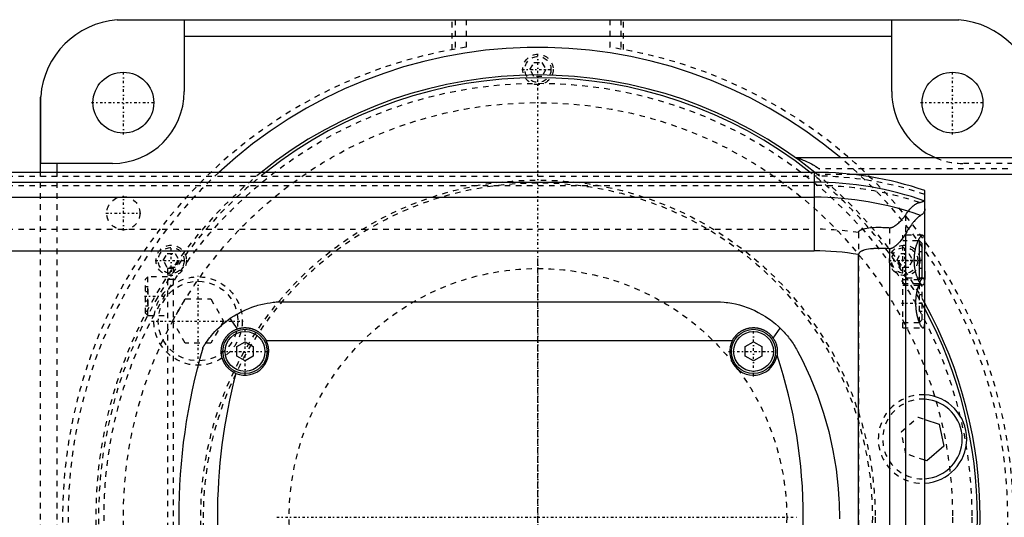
# Model space of a CAD drawing. Extents: x -502 to 174, y -90 to 90.
# Tile 12 of 13: x -94 to 84, y 0 to 90. Entities that reach past the tile are written whole.
import ezdxf

# ---------------------------------------------------------------- set-up
doc = ezdxf.new("R2010")
doc.units = 0
doc.linetypes.add('CENTER', pattern=[1.5, 0.45, -0.5, 0.05, -0.5])
doc.linetypes.add('DASHED', pattern=[2, 1, -1])
for name, color, linetype in [('AM_0', 7, 'CONTINUOUS'), ('AM_3', 7, 'DASHED'), ('AM_7', 7, 'CENTER')]:
    doc.layers.add(name, color=color, linetype=linetype)

msp = doc.modelspace()

# ---------------------------------------------------------------- linework, layer by layer
at = {"layer": 'AM_0', "color": 7, "linetype": 'CONTINUOUS'}
for p, q in [((-76.12, 89.96), (-64, 89.96)), ((-75, 90), (75, 90)), ((-64, 89.96), (-64, 77)), ((64, 89.96), (76.12, 89.96)), ((64, 77), (64, 89.96)), ((-64, 87), (64, 87)), ((-90, 62.39), (-90, 75)), ((-89.96, 64), (-89.96, 76.12)), ((127, 65), (46.64, 65)), ((50, 62.39), (-240, 62.39)), ((-77, 64), (-89.96, 64)), ((-87, 62.39), (-87, 64)), ((50, 62.39), (50, 48.19)), ((-240, 60.6), (50, 60.6)), ((127, 62), (56.95, 62)), ((70, -59.1), (70, 59.1)), ((-240, 57.89), (50, 57.89)), ((66.48, 51.17), (66.48, -51.17)), ((69, 50), (68.79, 50)), ((69.5, 49.5), (69, 50)), ((69, 43), (69, 50)), ((-240, 48.19), (50, 48.19)), ((63.58, 48.57), (63.58, -48.57)), ((69.5, 43.5), (69.5, 49.5)), ((58, -47.52), (58, 47.52)), ((68.79, 43), (69, 43)), ((69, 43), (69.5, 43.5)), ((-46, 39), (32, 39)), ((-55.72, 35.94), (-54.39, 34.07)), ((42.58, 32.38), (43.84, 34.2)), ((-54.5, 30.87), (-53, 31.73)), ((-54.5, 29.13), (-54.5, 30.87)), ((-53, 31.73), (-51.5, 30.87)), ((-51.5, 30.87), (-51.5, 29.13)), ((-49.19, 32), (35.19, 32)), ((37.5, 30.87), (39, 31.73)), ((37.5, 29.13), (37.5, 30.87)), ((39, 31.73), (40.5, 30.87)), ((40.5, 30.87), (40.5, 29.13)), ((-53, 28.27), (-54.5, 29.13)), ((-51.5, 29.13), (-53, 28.27)), ((39, 28.27), (37.5, 29.13)), ((40.5, 29.13), (39, 28.27)), ((70, 17.7), (72.6, 16.83)), ((72.6, 16.83), (73.41, 12.87)), ((73.41, 12.87), (70.38, 10.19)), ((70.38, 10.19), (70, 10.32))]:
    msp.add_line(p, q, dxfattribs=at)
for points in [[(-76.12, 89.96, 0), (-75.93, 89.97, 0), (-75.56, 89.99, 0), (-75.18, 90, 0), (-75, 90, 0)], [(75, 90, 0), (75.18, 90, 0), (75.56, 89.99, 0), (75.93, 89.97, 0), (76.12, 89.96, 0)], [(-90, 75, 0), (-90, 75.18, 0), (-89.99, 75.56, 0), (-89.97, 75.93, 0), (-89.96, 76.12, 0)], [(70, 55.78, 0), (70, 55.74, 0), (69.99, 55.66, 0), (69.99, 55.58, 0), (69.98, 55.55, 0), (69.97, 55.51, 0), (69.95, 55.44, 0), (69.93, 55.37, 0), (69.9, 55.3, 0), (69.87, 55.23, 0), (69.84, 55.16, 0), (69.82, 55.13, 0), (69.79, 55.1, 0), (69.75, 55.03, 0), (69.7, 54.97, 0), (69.64, 54.91, 0), (69.58, 54.85, 0), (69.51, 54.79, 0), (69.48, 54.76, 0), (69.44, 54.73, 0), (69.37, 54.68, 0), (69.28, 54.63, 0), (69.24, 54.6, 0)], [(69.24, 54.6, 0), (69.18, 54.57, 0), (69.06, 54.49, 0), (68.94, 54.39, 0), (68.87, 54.34, 0), (68.8, 54.28, 0), (68.66, 54.16, 0), (68.52, 54.02, 0), (68.37, 53.87, 0), (68.21, 53.71, 0), (68.05, 53.53, 0), (67.97, 53.43, 0), (67.89, 53.34, 0), (67.72, 53.13, 0), (67.56, 52.91, 0), (67.39, 52.68, 0), (67.22, 52.44, 0), (67.05, 52.18, 0), (66.97, 52.04, 0), (66.88, 51.91, 0), (66.72, 51.62, 0), (66.55, 51.33, 0), (66.48, 51.17, 0)], [(66.48, 51.17, 0), (66.4, 51.06, 0), (66.26, 50.84, 0), (66.11, 50.63, 0), (66.03, 50.53, 0), (65.95, 50.43, 0), (65.8, 50.23, 0), (65.65, 50.04, 0), (65.49, 49.85, 0), (65.34, 49.68, 0), (65.19, 49.52, 0), (65.11, 49.44, 0), (65.03, 49.36, 0), (64.88, 49.22, 0), (64.74, 49.09, 0), (64.58, 48.96, 0), (64.49, 48.89, 0), (64.46, 48.88, 0), (64.43, 48.86, 0), (64.42, 48.85, 0), (64.41, 48.84, 0), (64.38, 48.82, 0), (64.35, 48.8, 0), (64.32, 48.78, 0), (64.29, 48.77, 0), (64.26, 48.75, 0), (64.25, 48.74, 0), (64.24, 48.73, 0), (64.21, 48.72, 0), (64.18, 48.7, 0), (64.16, 48.7, 0), (64.15, 48.69, 0), (64.12, 48.68, 0), (64.08, 48.66, 0), (64.07, 48.66, 0), (64.05, 48.65, 0), (64.02, 48.64, 0), (63.99, 48.63, 0), (63.96, 48.62, 0), (63.93, 48.61, 0), (63.9, 48.6, 0), (63.88, 48.59, 0), (63.86, 48.59, 0), (63.83, 48.58, 0), (63.8, 48.58, 0), (63.76, 48.57, 0), (63.73, 48.57, 0), (63.7, 48.57, 0), (63.68, 48.57, 0), (63.66, 48.57, 0), (63.63, 48.57, 0), (63.6, 48.57, 0), (63.58, 48.57, 0)], [(69.59, 42, 0), (69.58, 42, 0), (69.55, 42, 0), (69.52, 42.01, 0), (69.51, 42.02, 0), (69.49, 42.02, 0), (69.46, 42.04, 0), (69.43, 42.06, 0), (69.4, 42.08, 0), (69.37, 42.1, 0), (69.33, 42.13, 0), (69.32, 42.15, 0), (69.3, 42.17, 0), (69.26, 42.2, 0), (69.23, 42.25, 0), (69.19, 42.29, 0), (69.16, 42.34, 0), (69.12, 42.39, 0), (69.1, 42.42, 0), (69.08, 42.45, 0), (69.05, 42.51, 0), (69.01, 42.57, 0), (68.99, 42.6, 0), (68.97, 42.63, 0), (68.93, 42.7, 0), (68.9, 42.77, 0), (68.88, 42.81, 0), (68.86, 42.85, 0), (68.82, 42.92, 0), (68.78, 43, 0), (68.75, 43.09, 0), (68.71, 43.17, 0), (68.68, 43.26, 0), (68.66, 43.3, 0), (68.64, 43.34, 0), (68.61, 43.43, 0), (68.58, 43.53, 0), (68.54, 43.62, 0), (68.51, 43.73, 0), (68.48, 43.83, 0), (68.46, 43.88, 0), (68.45, 43.93, 0), (68.42, 44.04, 0), (68.39, 44.16, 0), (68.36, 44.27, 0), (68.33, 44.39, 0), (68.3, 44.51, 0), (68.29, 44.57, 0), (68.28, 44.63, 0), (68.25, 44.75, 0), (68.23, 44.87, 0), (68.21, 45, 0), (68.19, 45.13, 0), (68.17, 45.26, 0), (68.16, 45.32, 0), (68.15, 45.39, 0), (68.14, 45.52, 0), (68.13, 45.65, 0), (68.12, 45.78, 0), (68.11, 45.91, 0), (68.1, 46.04, 0), (68.1, 46.11, 0), (68.09, 46.17, 0), (68.09, 46.31, 0), (68.09, 46.44, 0), (68.09, 46.5, 0), (68.09, 46.56, 0), (68.09, 46.69, 0), (68.09, 46.83, 0), (68.1, 46.89, 0), (68.1, 46.96, 0), (68.11, 47.09, 0), (68.12, 47.22, 0), (68.13, 47.35, 0), (68.14, 47.48, 0), (68.15, 47.61, 0), (68.16, 47.68, 0), (68.17, 47.74, 0), (68.19, 47.87, 0), (68.21, 48, 0), (68.23, 48.13, 0), (68.25, 48.25, 0), (68.28, 48.37, 0), (68.29, 48.43, 0), (68.3, 48.49, 0), (68.33, 48.61, 0), (68.36, 48.73, 0), (68.39, 48.84, 0), (68.42, 48.96, 0), (68.45, 49.07, 0), (68.46, 49.12, 0), (68.48, 49.17, 0), (68.51, 49.27, 0), (68.54, 49.38, 0), (68.58, 49.47, 0), (68.61, 49.57, 0), (68.64, 49.66, 0), (68.66, 49.7, 0), (68.68, 49.74, 0), (68.71, 49.83, 0), (68.75, 49.91, 0), (68.78, 50, 0), (68.82, 50.08, 0), (68.86, 50.15, 0), (68.88, 50.19, 0), (68.9, 50.23, 0), (68.93, 50.3, 0), (68.97, 50.37, 0), (68.99, 50.4, 0), (69.01, 50.43, 0), (69.05, 50.49, 0), (69.08, 50.55, 0), (69.1, 50.58, 0), (69.12, 50.61, 0), (69.16, 50.66, 0), (69.19, 50.71, 0), (69.23, 50.75, 0), (69.26, 50.8, 0), (69.3, 50.83, 0), (69.32, 50.85, 0), (69.33, 50.87, 0), (69.37, 50.9, 0), (69.4, 50.92, 0), (69.43, 50.94, 0), (69.46, 50.96, 0), (69.49, 50.98, 0), (69.51, 50.98, 0), (69.52, 50.99, 0), (69.55, 51, 0), (69.58, 51, 0), (69.59, 51, 0)], [(69.59, 51, 0), (69.62, 51, 0), (69.67, 50.98, 0), (69.72, 50.95, 0), (69.74, 50.93, 0), (69.76, 50.9, 0), (69.8, 50.83, 0), (69.84, 50.75, 0), (69.87, 50.65, 0), (69.9, 50.53, 0), (69.92, 50.4, 0), (69.93, 50.32, 0), (69.94, 50.25, 0), (69.96, 50.08, 0), (69.97, 49.91, 0), (69.98, 49.73, 0), (69.99, 49.53, 0), (69.99, 49.33, 0), (69.99, 49.22, 0), (70, 49.1, 0), (70, 48.87, 0), (70, 48.62, 0), (70, 48.5, 0)], [(63.58, 48.57, 0), (63.41, 48.58, 0), (63.07, 48.6, 0), (62.74, 48.62, 0), (62.57, 48.62, 0), (62.4, 48.63, 0), (62.07, 48.63, 0), (61.74, 48.63, 0), (61.42, 48.63, 0), (61.1, 48.62, 0), (60.78, 48.6, 0), (60.62, 48.58, 0), (60.46, 48.57, 0), (60.14, 48.54, 0), (59.8, 48.49, 0), (59.46, 48.43, 0), (59.13, 48.35, 0), (58.95, 48.3, 0), (58.9, 48.28, 0), (58.85, 48.27, 0), (58.82, 48.26, 0), (58.8, 48.25, 0), (58.75, 48.23, 0), (58.69, 48.21, 0), (58.67, 48.2, 0), (58.64, 48.19, 0), (58.59, 48.16, 0), (58.54, 48.14, 0), (58.51, 48.13, 0), (58.49, 48.11, 0), (58.44, 48.09, 0), (58.39, 48.06, 0), (58.34, 48.03, 0), (58.3, 48, 0), (58.25, 47.97, 0), (58.23, 47.95, 0), (58.21, 47.93, 0), (58.19, 47.91, 0), (58.18, 47.9, 0), (58.17, 47.9, 0), (58.17, 47.89, 0), (58.17, 47.89, 0), (58.16, 47.88, 0), (58.15, 47.88, 0), (58.15, 47.87, 0), (58.14, 47.86, 0), (58.13, 47.86, 0), (58.13, 47.85, 0), (58.13, 47.85, 0), (58.12, 47.84, 0), (58.12, 47.83, 0), (58.11, 47.83, 0), (58.11, 47.82, 0), (58.1, 47.81, 0), (58.1, 47.81, 0), (58.09, 47.81, 0), (58.09, 47.8, 0), (58.08, 47.79, 0), (58.08, 47.78, 0), (58.07, 47.78, 0), (58.07, 47.77, 0), (58.07, 47.76, 0), (58.07, 47.76, 0), (58.06, 47.75, 0), (58.06, 47.74, 0), (58.05, 47.73, 0), (58.05, 47.73, 0), (58.04, 47.72, 0), (58.04, 47.71, 0), (58.04, 47.71, 0), (58.04, 47.7, 0), (58.03, 47.69, 0), (58.03, 47.69, 0), (58.03, 47.68, 0), (58.03, 47.67, 0), (58.02, 47.67, 0), (58.02, 47.66, 0), (58.02, 47.66, 0), (58.02, 47.65, 0), (58.02, 47.64, 0), (58.01, 47.63, 0), (58.01, 47.62, 0), (58.01, 47.61, 0), (58.01, 47.61, 0), (58.01, 47.6, 0), (58.01, 47.59, 0), (58, 47.58, 0), (58, 47.57, 0), (58, 47.57, 0), (58, 47.56, 0), (58, 47.55, 0), (58, 47.55, 0), (58, 47.54, 0), (58, 47.53, 0), (58, 47.52, 0)], [(70, 44.5, 0), (70, 44.38, 0), (70, 44.13, 0), (70, 43.9, 0), (69.99, 43.78, 0), (69.99, 43.67, 0), (69.99, 43.47, 0), (69.98, 43.27, 0), (69.97, 43.09, 0), (69.96, 42.92, 0), (69.94, 42.75, 0), (69.93, 42.68, 0), (69.92, 42.6, 0), (69.9, 42.47, 0), (69.87, 42.35, 0), (69.84, 42.25, 0), (69.8, 42.17, 0), (69.76, 42.1, 0), (69.74, 42.07, 0), (69.72, 42.05, 0), (69.67, 42.02, 0), (69.62, 42, 0), (69.59, 42, 0)], [(-55.72, 35.94, 0), (-55.48, 36.11, 0), (-54.98, 36.44, 0), (-54.46, 36.74, 0), (-54.2, 36.89, 0), (-53.94, 37.03, 0), (-53.41, 37.3, 0), (-52.88, 37.55, 0), (-52.33, 37.78, 0), (-51.78, 37.99, 0), (-51.23, 38.18, 0), (-50.95, 38.26, 0), (-50.68, 38.34, 0), (-50.12, 38.49, 0), (-49.56, 38.62, 0), (-49, 38.73, 0), (-48.45, 38.82, 0), (-47.89, 38.89, 0), (-47.62, 38.92, 0), (-47.34, 38.95, 0), (-46.8, 38.98, 0), (-46.27, 39, 0), (-46, 39, 0)], [(32, 39, 0), (32.33, 39, 0), (33, 38.97, 0), (33.69, 38.92, 0), (34.03, 38.88, 0), (34.38, 38.83, 0), (35.07, 38.72, 0), (35.77, 38.58, 0), (36.46, 38.4, 0), (37.16, 38.2, 0), (37.85, 37.96, 0), (38.19, 37.83, 0), (38.53, 37.7, 0), (39.21, 37.4, 0), (39.87, 37.07, 0), (40.52, 36.71, 0), (41.16, 36.32, 0), (41.78, 35.91, 0), (42.08, 35.69, 0), (42.38, 35.46, 0), (42.96, 34.99, 0), (43.55, 34.48, 0), (43.84, 34.2, 0)], [(-60.65, 30.62, 0), (-60.65, 30.62, 0), (-60.65, 30.62, 0), (-60.65, 30.63, 0), (-60.64, 30.63, 0), (-60.64, 30.64, 0), (-60.64, 30.65, 0), (-60.63, 30.66, 0), (-60.62, 30.68, 0), (-60.61, 30.7, 0), (-60.59, 30.72, 0), (-60.59, 30.73, 0), (-60.58, 30.74, 0), (-60.57, 30.76, 0), (-60.55, 30.79, 0), (-60.53, 30.82, 0), (-60.52, 30.85, 0), (-60.5, 30.88, 0), (-60.49, 30.9, 0), (-60.48, 30.91, 0), (-60.45, 30.95, 0), (-60.43, 30.98, 0), (-60.42, 31, 0), (-60.41, 31.02, 0), (-60.39, 31.06, 0), (-60.36, 31.09, 0), (-60.35, 31.11, 0), (-60.34, 31.13, 0), (-60.31, 31.17, 0), (-60.29, 31.21, 0), (-60.26, 31.26, 0), (-60.23, 31.3, 0), (-60.2, 31.34, 0), (-60.19, 31.36, 0), (-60.17, 31.39, 0), (-60.14, 31.43, 0), (-60.11, 31.48, 0), (-60.01, 31.64, 0), (-59.81, 31.91, 0), (-59.59, 32.21, 0), (-59.35, 32.53, 0), (-59.21, 32.7, 0), (-59.07, 32.87, 0), (-58.77, 33.22, 0), (-58.43, 33.59, 0), (-58.07, 33.97, 0), (-57.69, 34.35, 0), (-57.28, 34.72, 0), (-57.07, 34.9, 0), (-56.86, 35.08, 0), (-56.41, 35.44, 0), (-55.96, 35.78, 0), (-55.72, 35.94, 0)], [(-54.66, 26.03, 0), (-54.7, 26.05, 0), (-54.79, 26.09, 0), (-54.88, 26.13, 0), (-54.92, 26.15, 0), (-54.97, 26.18, 0), (-55.05, 26.22, 0), (-55.14, 26.27, 0), (-55.22, 26.32, 0), (-55.31, 26.37, 0), (-55.39, 26.42, 0), (-55.43, 26.45, 0), (-55.47, 26.48, 0), (-55.55, 26.54, 0), (-55.63, 26.59, 0), (-55.7, 26.66, 0), (-55.78, 26.72, 0), (-55.85, 26.78, 0), (-55.89, 26.81, 0), (-55.92, 26.84, 0), (-55.99, 26.91, 0), (-56.06, 26.98, 0), (-56.09, 27.01, 0), (-56.13, 27.05, 0), (-56.19, 27.12, 0), (-56.26, 27.19, 0), (-56.29, 27.23, 0), (-56.32, 27.26, 0), (-56.38, 27.34, 0), (-56.44, 27.41, 0), (-56.49, 27.49, 0), (-56.55, 27.57, 0), (-56.6, 27.65, 0), (-56.63, 27.69, 0), (-56.65, 27.73, 0), (-56.7, 27.81, 0), (-56.75, 27.89, 0), (-56.79, 27.98, 0), (-56.84, 28.06, 0), (-56.88, 28.14, 0), (-56.9, 28.19, 0), (-56.92, 28.23, 0), (-56.96, 28.32, 0), (-56.99, 28.41, 0), (-57.03, 28.49, 0), (-57.06, 28.58, 0), (-57.09, 28.67, 0), (-57.1, 28.72, 0), (-57.12, 28.76, 0), (-57.15, 28.86, 0), (-57.17, 28.95, 0), (-57.19, 29.04, 0), (-57.21, 29.13, 0), (-57.23, 29.23, 0), (-57.24, 29.27, 0), (-57.25, 29.32, 0), (-57.26, 29.42, 0), (-57.27, 29.51, 0), (-57.28, 29.61, 0), (-57.29, 29.7, 0), (-57.3, 29.8, 0), (-57.3, 29.85, 0), (-57.3, 29.89, 0), (-57.3, 29.99, 0), (-57.3, 30.09, 0), (-57.3, 30.14, 0), (-57.3, 30.18, 0), (-57.29, 30.28, 0), (-57.28, 30.38, 0), (-57.28, 30.43, 0), (-57.27, 30.48, 0), (-57.26, 30.57, 0), (-57.25, 30.67, 0), (-57.23, 30.77, 0), (-57.21, 30.86, 0), (-57.19, 30.96, 0), (-57.18, 31.01, 0), (-57.17, 31.05, 0), (-57.14, 31.15, 0), (-57.12, 31.24, 0), (-57.09, 31.33, 0), (-57.06, 31.43, 0), (-57.02, 31.52, 0), (-57.01, 31.56, 0), (-56.99, 31.61, 0), (-56.95, 31.7, 0), (-56.91, 31.79, 0), (-56.87, 31.87, 0), (-56.83, 31.96, 0), (-56.78, 32.05, 0), (-56.76, 32.09, 0), (-56.73, 32.13, 0), (-56.68, 32.22, 0), (-56.63, 32.3, 0), (-56.58, 32.38, 0), (-56.53, 32.46, 0), (-56.47, 32.54, 0), (-56.44, 32.58, 0), (-56.41, 32.62, 0), (-56.35, 32.69, 0), (-56.29, 32.77, 0), (-56.23, 32.84, 0), (-56.17, 32.91, 0), (-56.1, 32.98, 0), (-56.07, 33.01, 0), (-56.03, 33.05, 0), (-55.97, 33.11, 0), (-55.9, 33.18, 0), (-55.86, 33.21, 0), (-55.82, 33.24, 0), (-55.75, 33.3, 0), (-55.68, 33.36, 0), (-55.64, 33.39, 0), (-55.6, 33.42, 0), (-55.53, 33.48, 0), (-55.45, 33.53, 0), (-55.37, 33.59, 0), (-55.29, 33.64, 0), (-55.21, 33.69, 0), (-55.17, 33.71, 0), (-55.13, 33.74, 0), (-55.05, 33.78, 0), (-54.96, 33.83, 0), (-54.88, 33.87, 0), (-54.79, 33.91, 0), (-54.7, 33.95, 0), (-54.66, 33.97, 0), (-54.62, 33.99, 0), (-54.53, 34.02, 0), (-54.44, 34.05, 0), (-54.39, 34.07, 0)], [(-54.39, 34.07, 0), (-54.36, 34.08, 0), (-54.31, 34.1, 0), (-54.26, 34.11, 0), (-54.23, 34.12, 0), (-54.2, 34.13, 0), (-54.15, 34.14, 0), (-54.09, 34.16, 0), (-54.03, 34.17, 0), (-53.98, 34.19, 0), (-53.92, 34.2, 0), (-53.9, 34.21, 0), (-53.87, 34.21, 0), (-53.81, 34.22, 0), (-53.76, 34.23, 0), (-53.7, 34.24, 0), (-53.64, 34.25, 0), (-53.59, 34.26, 0), (-53.56, 34.26, 0), (-53.53, 34.27, 0), (-53.48, 34.27, 0), (-53.42, 34.28, 0), (-53.39, 34.28, 0), (-53.37, 34.28, 0), (-53.31, 34.29, 0), (-53.25, 34.29, 0), (-53.23, 34.29, 0), (-53.2, 34.3, 0), (-53.14, 34.3, 0), (-53.09, 34.3, 0), (-53.03, 34.3, 0), (-52.98, 34.3, 0), (-52.93, 34.3, 0), (-52.9, 34.3, 0), (-52.87, 34.3, 0), (-52.82, 34.3, 0), (-52.76, 34.29, 0), (-52.7, 34.29, 0), (-52.65, 34.29, 0), (-52.59, 34.28, 0), (-52.57, 34.28, 0), (-52.54, 34.28, 0), (-52.48, 34.27, 0), (-52.43, 34.26, 0), (-52.37, 34.25, 0), (-52.31, 34.25, 0), (-52.26, 34.24, 0), (-52.23, 34.23, 0), (-52.2, 34.23, 0), (-52.15, 34.21, 0), (-52.09, 34.2, 0), (-52.04, 34.19, 0), (-51.98, 34.18, 0), (-51.92, 34.16, 0), (-51.9, 34.16, 0), (-51.87, 34.15, 0), (-51.81, 34.13, 0), (-51.76, 34.12, 0), (-51.7, 34.1, 0), (-51.65, 34.08, 0), (-51.6, 34.06, 0), (-51.57, 34.05, 0), (-51.54, 34.05, 0), (-51.49, 34.03, 0), (-51.43, 34, 0), (-51.41, 33.99, 0), (-51.38, 33.98, 0), (-51.33, 33.96, 0), (-51.28, 33.94, 0), (-51.25, 33.93, 0), (-51.22, 33.92, 0), (-51.17, 33.89, 0), (-51.12, 33.87, 0), (-51.07, 33.84, 0), (-51.02, 33.82, 0), (-50.97, 33.79, 0), (-50.94, 33.77, 0), (-50.92, 33.76, 0), (-50.87, 33.73, 0), (-50.82, 33.7, 0), (-50.77, 33.68, 0), (-50.72, 33.65, 0), (-50.67, 33.61, 0), (-50.65, 33.6, 0), (-50.62, 33.58, 0), (-50.58, 33.55, 0), (-50.53, 33.52, 0), (-50.48, 33.49, 0), (-50.44, 33.45, 0), (-50.39, 33.42, 0), (-50.37, 33.4, 0), (-50.35, 33.39, 0), (-50.31, 33.35, 0), (-50.26, 33.32, 0), (-50.22, 33.28, 0), (-50.18, 33.24, 0), (-50.14, 33.21, 0), (-50.12, 33.19, 0), (-50.09, 33.17, 0), (-50.05, 33.13, 0), (-50.01, 33.09, 0), (-49.98, 33.06, 0), (-49.94, 33.02, 0), (-49.9, 32.98, 0), (-49.88, 32.96, 0), (-49.86, 32.94, 0), (-49.82, 32.9, 0), (-49.79, 32.86, 0), (-49.77, 32.84, 0), (-49.75, 32.82, 0), (-49.72, 32.77, 0), (-49.68, 32.73, 0), (-49.66, 32.71, 0), (-49.64, 32.69, 0), (-49.61, 32.64, 0), (-49.58, 32.6, 0), (-49.54, 32.56, 0), (-49.51, 32.51, 0), (-49.48, 32.46, 0), (-49.46, 32.44, 0), (-49.44, 32.42, 0), (-49.41, 32.37, 0), (-49.38, 32.32, 0), (-49.35, 32.27, 0), (-49.32, 32.22, 0), (-49.29, 32.18, 0), (-49.28, 32.15, 0), (-49.26, 32.13, 0), (-49.23, 32.08, 0), (-49.21, 32.03, 0), (-49.19, 32, 0)], [(35.19, 32, 0), (35.21, 32.04, 0), (35.25, 32.11, 0), (35.3, 32.18, 0), (35.32, 32.22, 0), (35.34, 32.25, 0), (35.38, 32.33, 0), (35.43, 32.4, 0), (35.48, 32.46, 0), (35.52, 32.53, 0), (35.57, 32.6, 0), (35.6, 32.63, 0), (35.62, 32.66, 0), (35.67, 32.73, 0), (35.73, 32.79, 0), (35.78, 32.85, 0), (35.83, 32.91, 0), (35.89, 32.97, 0), (35.92, 33, 0), (35.94, 33.03, 0), (36, 33.08, 0), (36.06, 33.14, 0), (36.09, 33.16, 0), (36.12, 33.19, 0), (36.18, 33.25, 0), (36.24, 33.3, 0), (36.27, 33.32, 0), (36.3, 33.35, 0), (36.37, 33.4, 0), (36.43, 33.45, 0), (36.5, 33.5, 0), (36.57, 33.55, 0), (36.64, 33.59, 0), (36.67, 33.62, 0), (36.71, 33.64, 0), (36.78, 33.68, 0), (36.85, 33.72, 0), (36.92, 33.77, 0), (37, 33.8, 0), (37.07, 33.84, 0), (37.11, 33.86, 0), (37.15, 33.88, 0), (37.22, 33.92, 0), (37.3, 33.95, 0), (37.38, 33.98, 0), (37.46, 34.01, 0), (37.53, 34.04, 0), (37.57, 34.06, 0), (37.61, 34.07, 0), (37.69, 34.1, 0), (37.77, 34.12, 0), (37.85, 34.14, 0), (37.93, 34.17, 0), (38.02, 34.19, 0), (38.06, 34.2, 0), (38.1, 34.2, 0), (38.18, 34.22, 0), (38.26, 34.24, 0), (38.34, 34.25, 0), (38.42, 34.26, 0), (38.51, 34.27, 0), (38.55, 34.28, 0), (38.59, 34.28, 0), (38.67, 34.29, 0), (38.75, 34.29, 0), (38.79, 34.29, 0), (38.83, 34.3, 0), (38.91, 34.3, 0), (38.99, 34.3, 0), (39.03, 34.3, 0), (39.07, 34.3, 0), (39.15, 34.3, 0), (39.23, 34.29, 0), (39.31, 34.29, 0), (39.39, 34.28, 0), (39.48, 34.27, 0), (39.52, 34.27, 0), (39.56, 34.26, 0), (39.64, 34.25, 0), (39.72, 34.24, 0), (39.8, 34.22, 0), (39.88, 34.21, 0), (39.97, 34.19, 0), (40.01, 34.18, 0), (40.05, 34.17, 0), (40.13, 34.15, 0), (40.21, 34.13, 0), (40.29, 34.1, 0), (40.37, 34.08, 0), (40.45, 34.05, 0), (40.49, 34.03, 0), (40.53, 34.02, 0), (40.61, 33.99, 0), (40.68, 33.96, 0), (40.76, 33.92, 0), (40.84, 33.89, 0), (40.91, 33.85, 0), (40.95, 33.83, 0), (40.99, 33.81, 0), (41.06, 33.77, 0), (41.13, 33.73, 0), (41.21, 33.69, 0), (41.28, 33.65, 0), (41.35, 33.6, 0), (41.38, 33.58, 0), (41.42, 33.56, 0), (41.48, 33.51, 0), (41.55, 33.46, 0), (41.58, 33.44, 0), (41.62, 33.41, 0), (41.68, 33.36, 0), (41.75, 33.31, 0), (41.78, 33.28, 0), (41.81, 33.26, 0), (41.87, 33.2, 0), (41.93, 33.15, 0), (41.99, 33.09, 0), (42.04, 33.04, 0), (42.1, 32.98, 0), (42.13, 32.95, 0), (42.15, 32.92, 0), (42.21, 32.86, 0), (42.26, 32.8, 0), (42.31, 32.74, 0), (42.36, 32.68, 0), (42.42, 32.61, 0), (42.44, 32.58, 0), (42.46, 32.55, 0), (42.51, 32.48, 0), (42.56, 32.41, 0), (42.58, 32.38, 0)], [(43.84, 34.2, 0), (43.95, 34.1, 0), (44.15, 33.89, 0), (44.35, 33.68, 0), (44.45, 33.58, 0), (44.55, 33.47, 0), (44.74, 33.26, 0), (44.93, 33.04, 0), (45.12, 32.82, 0), (45.3, 32.59, 0), (45.48, 32.36, 0), (45.57, 32.25, 0), (45.65, 32.13, 0), (45.82, 31.9, 0), (45.99, 31.66, 0), (46.15, 31.42, 0), (46.31, 31.17, 0), (46.47, 30.93, 0), (46.54, 30.8, 0), (46.62, 30.68, 0), (46.76, 30.43, 0), (46.91, 30.17, 0), (46.98, 30.04, 0)], [(42.58, 32.38, 0), (42.63, 32.3, 0), (42.72, 32.15, 0), (42.81, 32, 0), (42.85, 31.92, 0), (42.89, 31.84, 0), (42.96, 31.68, 0), (43.03, 31.51, 0), (43.08, 31.35, 0), (43.14, 31.18, 0), (43.18, 31.01, 0), (43.2, 30.92, 0), (43.22, 30.84, 0), (43.25, 30.66, 0), (43.27, 30.49, 0), (43.29, 30.31, 0), (43.3, 30.13, 0), (43.3, 29.96, 0), (43.3, 29.87, 0), (43.29, 29.78, 0), (43.28, 29.61, 0), (43.26, 29.43, 0), (43.25, 29.34, 0)], [(46.98, 30.04, 0), (47.78, 28.5, 0), (49.26, 25.34, 0), (50.56, 22.12, 0), (51.14, 20.48, 0), (51.68, 18.83, 0), (52.61, 15.49, 0), (53.37, 12.11, 0), (53.94, 8.69, 0), (54.32, 5.23, 0), (54.45, 3.2, 0), (54.48, 2.63, 0), (54.5, 2.05, 0), (54.51, 1.76, 0), (54.52, 1.47, 0), (54.53, 0.89, 0), (54.53, 0.31, 0), (54.53, 0.02, 0), (54.53, -0.27, 0)]]:
    msp.add_polyline3d(points, dxfattribs=at)
for centre, radius in [((-75, 75), 5.5), ((75, 75), 5.5), ((-53, 30), 4), ((39, 30), 4), ((-53, 30), 3.6), ((39, 30), 3.6)]:
    msp.add_circle(centre, radius, dxfattribs=at)
for centre, radius, start, end in [((-75, 75), 15, 94.2866, 175.7134), ((75, 75), 15, 4.2866, 85.7134), ((0, 0), 85, 49.8808, 132.7792), ((0, 0), 80, 51.2468, 128.7532), ((0, 0), 79.5, 51.698, 128.302), ((-77, 77), 13, 270, 0), ((77, 77), 13, 180, 247.3801), ((50, 0), 62.39, 71.3023, 90), ((50, 0), 60.6, 70.7279, 90), ((50, 0), 57.89, 70.5884, 90), ((50, 0), 48.19, 80.4445, 90), ((0, 0), 80, 331.045, 28.955), ((0, 0), 79.5, 331.7031, 28.2969), ((45, 0), 110, 163.8371, 196.1629), ((-53, 30), 4.3, 247.3468, 27.7177), ((39, 30), 4.3, 152.2823, 351.2132), ((-45, 0), 93, 341.6079, 18.3921), ((45, 0), 103, 165.3606, 194.6394), ((69.57, 14.16), 8, 273.0478, 86.9522), ((69.57, 14.16), 7.2, 273.3868, 86.6132)]:
    msp.add_arc(centre, radius, start, end, dxfattribs=at)
at = {"layer": 'AM_3', "color": 6, "linetype": 'DASHED'}
for p, q in [((-15.5, 84.59), (-15.5, 90)), ((-15, 90), (-15, 84.68)), ((-13, 90), (-13, 85.01)), ((13, 90), (13, 85.01)), ((15, 90), (15, 84.68)), ((15.5, 84.59), (15.5, 90)), ((-1.44, 81), (-0.72, 82.25)), ((-0.72, 82.25), (0.72, 82.25)), ((0.72, 82.25), (1.44, 81)), ((-0.72, 79.75), (-1.44, 81)), ((1.44, 81), (0.72, 79.75)), ((0.72, 79.75), (-0.72, 79.75)), ((-90, -62.39), (-90, 62.39)), ((-87, -62.39), (-87, 62.39)), ((125, 63), (50.91, 63)), ((89.96, 64), (77, 64)), ((-240, 61.72), (50, 61.72)), ((56.95, 62), (50.56, 62)), ((-240, 60.02), (50, 60.02)), ((66.48, 54.6), (66.48, -54.6)), ((-240, 52.11), (50, 52.11)), ((63.58, 52.38), (63.58, -52.38)), ((58, 51.49), (58, -51.49)), ((69.59, 51), (66, 51)), ((66, 34.25), (66, 51)), ((68.79, 50), (66, 50)), ((-67.79, 46.46), (-67.07, 47.71)), ((-67.07, 45.21), (-67.79, 46.46)), ((-67.07, 47.71), (-65.63, 47.71)), ((-65.63, 47.71), (-64.91, 46.46)), ((-64.91, 46.46), (-65.63, 45.21)), ((64.91, 46.46), (65.63, 47.71)), ((65.63, 45.21), (64.91, 46.46)), ((65.63, 47.71), (67.07, 47.71)), ((67.07, 47.71), (67.79, 46.46)), ((67.79, 46.46), (67.07, 45.21)), ((69.5, 48), (69, 48)), ((69.5, 46.5), (69, 46.5)), ((-65.63, 45.21), (-67.07, 45.21)), ((-66, 45), (-67, 45)), ((-67, 45), (-67, -45)), ((-66, 45.21), (-66, -45.21)), ((67.07, 45.21), (65.63, 45.21)), ((69.5, 45), (69, 45)), ((-70.6, 43.5), (-71, 43.1)), ((-71, 36.9), (-71, 43.1)), ((-67, 43.5), (-70.6, 43.5)), ((-70.6, 36.5), (-70.6, 43.5)), ((-66, 43), (-67, 43)), ((69.69, 43.25), (66, 43.25)), ((66, 43), (68.79, 43)), ((-71, 41.73), (-70.5, 41.73)), ((-70.5, 38.27), (-70.5, 41.73)), ((69, 42.25), (66, 42.25)), ((66, 42), (69.59, 42)), ((69.5, 41.75), (69, 42.25)), ((69, 35.25), (69, 42.25)), ((69.5, 35.75), (69.5, 41.75)), ((-71, 40.87), (-70.5, 40.87)), ((-66.11, 35.5), (-63.8, 39.5)), ((-63.8, 39.5), (-59.18, 39.5)), ((-59.18, 39.5), (-56.87, 35.5)), ((69.5, 40.25), (69, 40.25)), ((-71, 39.13), (-70.5, 39.13)), ((-71, 38.27), (-70.5, 38.27)), ((69.5, 38.75), (69, 38.75)), ((-71, 36.9), (-70.6, 36.5)), ((-70.6, 36.5), (-67, 36.5)), ((69.5, 37.25), (69, 37.25)), ((69, 35.25), (69.5, 35.75)), ((-63.8, 31.5), (-66.11, 35.5)), ((-56.87, 35.5), (-59.18, 31.5)), ((66, 35.25), (69, 35.25)), ((66, 34.25), (69.69, 34.25)), ((-59.18, 31.5), (-63.8, 31.5)), ((65.74, 15.44), (68.77, 18.12)), ((68.77, 18.12), (70, 17.7)), ((66.55, 11.48), (65.74, 15.44)), ((70, 10.32), (66.55, 11.48))]:
    msp.add_line(p, q, dxfattribs=at)
for points in [[(46.81, 65, 0), (46.82, 65, 0), (46.83, 65, 0), (46.85, 65, 0), (46.86, 65, 0), (46.87, 64.99, 0), (46.89, 64.99, 0), (46.91, 64.99, 0), (46.93, 64.98, 0), (46.96, 64.98, 0), (46.98, 64.97, 0), (47, 64.97, 0), (47.01, 64.97, 0), (47.03, 64.96, 0), (47.06, 64.95, 0), (47.09, 64.94, 0), (47.12, 64.94, 0), (47.15, 64.93, 0), (47.16, 64.92, 0), (47.18, 64.92, 0), (47.21, 64.91, 0), (47.24, 64.9, 0), (47.25, 64.89, 0), (47.27, 64.89, 0), (47.3, 64.88, 0), (47.34, 64.87, 0), (47.35, 64.86, 0), (47.37, 64.86, 0), (47.4, 64.85, 0), (47.44, 64.83, 0), (47.47, 64.82, 0), (47.5, 64.81, 0), (47.54, 64.8, 0), (47.56, 64.79, 0), (47.57, 64.79, 0), (47.61, 64.77, 0), (47.64, 64.76, 0), (47.77, 64.71, 0), (47.99, 64.62, 0), (48.23, 64.53, 0), (48.47, 64.42, 0), (48.6, 64.36, 0), (48.73, 64.3, 0), (48.99, 64.18, 0), (49.25, 64.05, 0), (49.51, 63.91, 0), (49.77, 63.76, 0), (50.04, 63.61, 0), (50.17, 63.53, 0), (50.29, 63.45, 0), (50.55, 63.28, 0), (50.69, 63.17, 0), (50.73, 63.14, 0), (50.77, 63.11, 0), (50.79, 63.09, 0), (50.81, 63.08, 0), (50.85, 63.05, 0), (50.89, 63.02, 0), (50.91, 63, 0)], [(69.01, 56.93, 0), (69.06, 56.94, 0), (69.17, 56.96, 0), (69.27, 56.98, 0), (69.32, 56.99, 0), (69.36, 57, 0), (69.45, 57.03, 0), (69.53, 57.06, 0), (69.6, 57.09, 0), (69.67, 57.12, 0), (69.73, 57.15, 0), (69.76, 57.17, 0), (69.79, 57.19, 0), (69.83, 57.23, 0), (69.88, 57.27, 0), (69.91, 57.31, 0), (69.94, 57.36, 0), (69.96, 57.4, 0), (69.97, 57.43, 0), (69.98, 57.45, 0), (69.99, 57.5, 0), (70, 57.55, 0), (70, 57.58, 0)], [(66.48, 54.6, 0), (66.55, 54.72, 0), (66.7, 54.94, 0), (66.85, 55.16, 0), (66.92, 55.26, 0), (67, 55.36, 0), (67.15, 55.55, 0), (67.3, 55.73, 0), (67.46, 55.9, 0), (67.61, 56.06, 0), (67.76, 56.2, 0), (67.83, 56.27, 0), (67.91, 56.33, 0), (68.05, 56.45, 0), (68.19, 56.55, 0), (68.33, 56.65, 0), (68.46, 56.73, 0), (68.59, 56.8, 0), (68.66, 56.82, 0), (68.72, 56.85, 0), (68.84, 56.89, 0), (68.95, 56.92, 0), (69.01, 56.93, 0)], [(63.58, 52.38, 0), (63.6, 52.38, 0), (63.63, 52.38, 0), (63.66, 52.38, 0), (63.67, 52.38, 0), (63.69, 52.38, 0), (63.72, 52.38, 0), (63.75, 52.38, 0), (63.77, 52.38, 0), (63.8, 52.38, 0), (63.83, 52.39, 0), (63.85, 52.39, 0), (63.86, 52.39, 0), (63.89, 52.4, 0), (63.92, 52.41, 0), (63.95, 52.41, 0), (63.98, 52.42, 0), (64.01, 52.43, 0), (64.02, 52.43, 0), (64.04, 52.44, 0), (64.06, 52.45, 0), (64.09, 52.46, 0), (64.11, 52.46, 0), (64.12, 52.47, 0), (64.15, 52.48, 0), (64.17, 52.49, 0), (64.19, 52.5, 0), (64.2, 52.5, 0), (64.23, 52.51, 0), (64.26, 52.53, 0), (64.28, 52.54, 0), (64.31, 52.55, 0), (64.34, 52.57, 0), (64.35, 52.57, 0), (64.36, 52.58, 0), (64.39, 52.6, 0), (64.41, 52.61, 0), (64.5, 52.66, 0), (64.65, 52.76, 0), (64.81, 52.88, 0), (64.96, 53, 0), (65.04, 53.06, 0), (65.12, 53.13, 0), (65.27, 53.27, 0), (65.43, 53.43, 0), (65.6, 53.59, 0), (65.76, 53.76, 0), (65.92, 53.94, 0), (66, 54.03, 0), (66.08, 54.12, 0), (66.24, 54.31, 0), (66.4, 54.5, 0), (66.48, 54.6, 0)], [(58, 51.49, 0), (58, 51.5, 0), (58, 51.51, 0), (58, 51.52, 0), (58, 51.52, 0), (58, 51.53, 0), (58, 51.53, 0), (58, 51.54, 0), (58.01, 51.55, 0), (58.01, 51.56, 0), (58.01, 51.57, 0), (58.01, 51.57, 0), (58.01, 51.58, 0), (58.01, 51.59, 0), (58.02, 51.6, 0), (58.02, 51.6, 0), (58.02, 51.61, 0), (58.02, 51.62, 0), (58.03, 51.63, 0), (58.03, 51.63, 0), (58.03, 51.64, 0), (58.04, 51.65, 0), (58.04, 51.65, 0), (58.04, 51.66, 0), (58.04, 51.67, 0), (58.05, 51.67, 0), (58.05, 51.68, 0), (58.05, 51.68, 0), (58.06, 51.69, 0), (58.06, 51.7, 0), (58.07, 51.7, 0), (58.07, 51.71, 0), (58.08, 51.72, 0), (58.08, 51.72, 0), (58.08, 51.73, 0), (58.09, 51.73, 0), (58.09, 51.74, 0), (58.1, 51.75, 0), (58.1, 51.76, 0), (58.11, 51.76, 0), (58.11, 51.77, 0), (58.12, 51.77, 0), (58.12, 51.78, 0), (58.13, 51.78, 0), (58.14, 51.79, 0), (58.14, 51.8, 0), (58.15, 51.8, 0), (58.15, 51.81, 0), (58.16, 51.81, 0), (58.16, 51.82, 0), (58.17, 51.82, 0), (58.19, 51.84, 0), (58.24, 51.87, 0), (58.26, 51.89, 0), (58.28, 51.91, 0), (58.33, 51.93, 0), (58.37, 51.96, 0), (58.42, 51.99, 0), (58.48, 52.01, 0), (58.53, 52.04, 0), (58.55, 52.05, 0), (58.58, 52.06, 0), (58.63, 52.08, 0), (58.68, 52.1, 0), (58.71, 52.1, 0), (58.73, 52.11, 0), (58.78, 52.13, 0), (58.83, 52.15, 0), (58.86, 52.15, 0), (58.88, 52.16, 0), (58.93, 52.17, 0), (58.99, 52.19, 0), (59.17, 52.23, 0), (59.51, 52.3, 0), (59.84, 52.35, 0), (60.18, 52.39, 0), (60.49, 52.41, 0), (60.65, 52.42, 0), (60.81, 52.43, 0), (61.12, 52.45, 0), (61.44, 52.45, 0), (61.77, 52.45, 0), (62.09, 52.45, 0), (62.42, 52.44, 0), (62.58, 52.44, 0), (62.75, 52.43, 0), (63.08, 52.41, 0), (63.41, 52.39, 0), (63.58, 52.38, 0)], [(69.69, 43.25, 0), (69.67, 43.25, 0), (69.65, 43.24, 0), (69.62, 43.24, 0), (69.6, 43.23, 0), (69.59, 43.22, 0), (69.56, 43.2, 0), (69.53, 43.18, 0), (69.49, 43.15, 0), (69.46, 43.12, 0), (69.42, 43.08, 0), (69.41, 43.06, 0), (69.39, 43.03, 0), (69.35, 42.98, 0), (69.31, 42.93, 0), (69.28, 42.87, 0), (69.24, 42.81, 0), (69.2, 42.75, 0), (69.18, 42.71, 0), (69.16, 42.67, 0), (69.12, 42.6, 0), (69.08, 42.52, 0), (69.06, 42.48, 0)], [(70, 41.54, 0), (70, 41.63, 0), (70, 41.79, 0), (70, 41.95, 0), (69.99, 42.03, 0), (69.99, 42.1, 0), (69.99, 42.25, 0), (69.98, 42.39, 0), (69.97, 42.51, 0), (69.96, 42.64, 0), (69.95, 42.75, 0), (69.94, 42.8, 0), (69.93, 42.85, 0), (69.91, 42.94, 0), (69.89, 43.02, 0), (69.87, 43.08, 0), (69.84, 43.14, 0), (69.81, 43.18, 0), (69.79, 43.2, 0), (69.78, 43.22, 0), (69.74, 43.24, 0), (69.7, 43.25, 0), (69.69, 43.25, 0)], [(68.86, 42, 0), (68.86, 41.98, 0), (68.84, 41.93, 0), (68.82, 41.88, 0), (68.81, 41.86, 0), (68.81, 41.83, 0), (68.79, 41.78, 0), (68.77, 41.73, 0), (68.76, 41.68, 0), (68.74, 41.63, 0), (68.72, 41.58, 0), (68.71, 41.55, 0), (68.71, 41.52, 0), (68.69, 41.47, 0), (68.67, 41.41, 0), (68.66, 41.35, 0), (68.64, 41.29, 0), (68.63, 41.24, 0), (68.62, 41.21, 0), (68.61, 41.18, 0), (68.6, 41.12, 0), (68.58, 41.05, 0), (68.57, 41.02, 0), (68.57, 40.99, 0), (68.55, 40.93, 0), (68.54, 40.87, 0), (68.53, 40.84, 0), (68.53, 40.8, 0), (68.51, 40.74, 0), (68.5, 40.67, 0), (68.49, 40.61, 0), (68.48, 40.54, 0), (68.46, 40.48, 0), (68.46, 40.44, 0), (68.45, 40.41, 0), (68.44, 40.34, 0), (68.43, 40.27, 0), (68.42, 40.2, 0), (68.41, 40.14, 0), (68.4, 40.07, 0), (68.4, 40.03, 0), (68.39, 40, 0), (68.38, 39.93, 0), (68.38, 39.86, 0), (68.37, 39.79, 0), (68.36, 39.72, 0), (68.36, 39.65, 0), (68.35, 39.61, 0), (68.35, 39.58, 0), (68.34, 39.51, 0), (68.34, 39.43, 0), (68.33, 39.36, 0), (68.33, 39.29, 0), (68.33, 39.22, 0), (68.33, 39.19, 0), (68.32, 39.15, 0), (68.32, 39.08, 0), (68.32, 39.01, 0), (68.32, 38.94, 0), (68.32, 38.87, 0), (68.32, 38.8, 0), (68.32, 38.77, 0), (68.32, 38.73, 0), (68.32, 38.66, 0), (68.32, 38.59, 0), (68.32, 38.56, 0), (68.32, 38.52, 0), (68.32, 38.45, 0), (68.32, 38.38, 0), (68.32, 38.35, 0), (68.33, 38.31, 0), (68.33, 38.24, 0), (68.33, 38.17, 0), (68.34, 38.1, 0), (68.34, 38.03, 0), (68.35, 37.96, 0), (68.35, 37.92, 0), (68.35, 37.89, 0), (68.36, 37.82, 0), (68.37, 37.75, 0), (68.37, 37.68, 0), (68.38, 37.61, 0), (68.39, 37.54, 0), (68.39, 37.5, 0), (68.4, 37.47, 0), (68.41, 37.4, 0), (68.42, 37.33, 0), (68.43, 37.26, 0), (68.44, 37.19, 0), (68.45, 37.12, 0), (68.45, 37.09, 0), (68.46, 37.06, 0), (68.47, 36.99, 0), (68.48, 36.92, 0), (68.49, 36.86, 0), (68.51, 36.79, 0), (68.52, 36.73, 0), (68.53, 36.7, 0), (68.53, 36.66, 0), (68.55, 36.6, 0), (68.56, 36.54, 0), (68.57, 36.48, 0), (68.59, 36.41, 0), (68.6, 36.35, 0), (68.61, 36.32, 0), (68.62, 36.29, 0), (68.63, 36.23, 0), (68.65, 36.18, 0), (68.66, 36.15, 0), (68.67, 36.12, 0), (68.68, 36.06, 0), (68.7, 36.01, 0), (68.71, 35.98, 0), (68.71, 35.95, 0), (68.73, 35.9, 0), (68.75, 35.84, 0), (68.76, 35.79, 0), (68.78, 35.74, 0), (68.8, 35.69, 0), (68.81, 35.67, 0), (68.81, 35.64, 0), (68.83, 35.59, 0), (68.85, 35.54, 0), (68.86, 35.5, 0), (68.88, 35.45, 0), (68.9, 35.41, 0), (68.91, 35.38, 0), (68.92, 35.36, 0), (68.94, 35.32, 0), (68.95, 35.27, 0), (68.96, 35.25, 0)], [(68.96, 42.25, 0), (68.95, 42.21, 0), (68.91, 42.13, 0), (68.88, 42.04, 0), (68.86, 42, 0)], [(69.06, 42.48, 0), (69.05, 42.44, 0), (69.01, 42.37, 0), (68.98, 42.29, 0), (68.96, 42.25, 0)], [(69.69, 34.25, 0), (69.7, 34.25, 0), (69.74, 34.26, 0), (69.78, 34.28, 0), (69.79, 34.3, 0), (69.81, 34.32, 0), (69.84, 34.36, 0), (69.87, 34.42, 0), (69.89, 34.48, 0), (69.91, 34.56, 0), (69.93, 34.65, 0), (69.94, 34.7, 0), (69.95, 34.75, 0), (69.96, 34.86, 0), (69.97, 34.99, 0), (69.98, 35.11, 0), (69.99, 35.25, 0), (69.99, 35.4, 0), (69.99, 35.47, 0), (70, 35.55, 0), (70, 35.71, 0), (70, 35.87, 0), (70, 35.96, 0)], [(68.96, 35.25, 0), (68.98, 35.2, 0), (69.03, 35.1, 0), (69.07, 35, 0), (69.09, 34.95, 0), (69.12, 34.91, 0), (69.16, 34.82, 0), (69.21, 34.74, 0), (69.25, 34.67, 0), (69.29, 34.6, 0), (69.34, 34.53, 0), (69.36, 34.51, 0), (69.38, 34.48, 0), (69.42, 34.43, 0), (69.46, 34.38, 0), (69.5, 34.34, 0), (69.54, 34.31, 0), (69.57, 34.29, 0), (69.59, 34.28, 0), (69.61, 34.27, 0), (69.64, 34.26, 0), (69.67, 34.25, 0), (69.69, 34.25, 0)]]:
    msp.add_polyline3d(points, dxfattribs=at)
for centre, radius in [((0, 81), 2.75), ((0, 81), 2.35), ((0, 0), 78.5), ((0, 0), 75), ((0, 0), 61), ((0, 0), 60.5), ((-75, 55), 3), ((-66.35, 46.46), 2.75), ((-66.35, 46.46), 2.35), ((66.35, 46.46), 2.75), ((66.35, 46.46), 2.35), ((0, 0), 45), ((0, 0), 45), ((-61.49, 35.5), 8), ((-61.49, 35.5), 7.2)]:
    msp.add_circle(centre, radius, dxfattribs=at)
for centre, radius, start, end in [((0, 0), 86, 98.6943, 261.3057), ((0, 0), 86, 278.6943, 81.3057), ((0, 0), 85, 310.1192, 49.8808), ((77, 77), 13, 247.3801, 270), ((0, 0), 85, 132.7792, 227.2208), ((0, 0), 80, 128.7532, 231.2468), ((0, 0), 79.5, 128.302, 231.698), ((0, 0), 79.5, 28.2969, 51.698), ((0, 0), 80, 28.955, 51.2468), ((50, 0), 61.72, 71.0936, 90), ((50, 0), 60.02, 71.5368, 90), ((50, 0), 52.11, 81.1689, 90), ((69.57, 14.16), 8, 86.9522, 273.0478), ((69.57, 14.16), 7.2, 86.6132, 273.3868)]:
    msp.add_arc(centre, radius, start, end, dxfattribs=at)
at = {"layer": 'AM_7', "color": 4, "linetype": 'CENTER'}
for p, q in [((0, -84), (0, 84)), ((-75, 69.22), (-75, 80.78)), ((-2.89, 81), (2.89, 81)), ((75, 69.22), (75, 80.78)), ((-80.78, 75), (-69.22, 75)), ((69.22, 75), (80.78, 75)), ((-75, 51.85), (-75, 58.15)), ((-78.15, 55), (-71.85, 55)), ((-66.35, 43.57), (-66.35, 49.35)), ((66.35, 43.57), (66.35, 49.35)), ((-69.24, 46.46), (-63.46, 46.46)), ((0, -47.25), (0, 47.25)), ((63.46, 46.46), (69.24, 46.46)), ((65.8, 46.5), (70.2, 46.5)), ((-61.49, 27.1), (-61.49, 43.9)), ((-71.2, 40), (-66.8, 40)), ((65.8, 38.75), (70.2, 38.75)), ((-69.89, 35.5), (-53.09, 35.5)), ((-53, 25.8), (-53, 34.2)), ((39, 25.48), (39, 34.52)), ((-57.2, 30), (-48.8, 30)), ((34.49, 30), (43.52, 30)), ((-47.25, 0), (47.25, 0))]:
    msp.add_line(p, q, dxfattribs=at)

doc.saveas('drawing.dxf')
